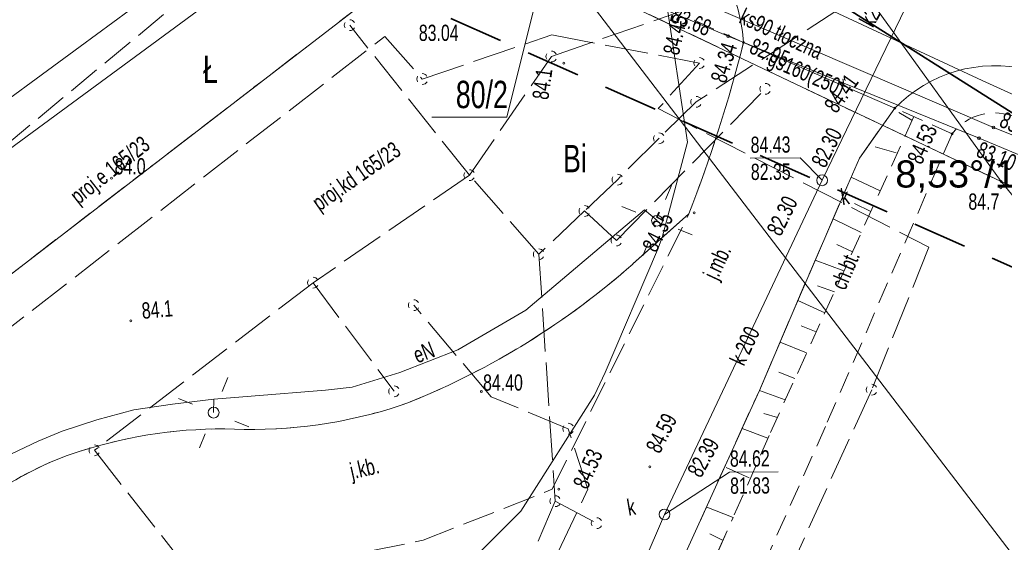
# Model space of a CAD drawing. Header units: metres. Extents: x -1013 to 1491425, y -5789533 to 1032.
# Tile 18 of 66: x -88 to -42, y 28 to 52. Entities that reach past the tile are written whole.
import ezdxf
from ezdxf.xclip import XClip

# ---------------------------------------------------------------- set-up
doc = ezdxf.new("R2010")
doc.units = ezdxf.units.M
doc.header["$MEASUREMENT"] = 0
doc.header["$XCLIPFRAME"] = 0
for name, pattern in [('2_BUBZ02', [1.75, 1.25, -0.5]), ('2_KTCR02', [1.5, 1, -0.5]), ('2_KTJZ01', [2, 1.5, -0.5]), ('3_SUPE_P_01', [2.5, 2, -0.5]), ('3_SUPK_P_01', [2.5, 2, -0.5]), ('GUK', [2, 1.5, -0.5]), ('GUZ', [1, 0.5, -0.5]), ('Przerywana długa', [3.9, 2.5, -1.4])]:
    doc.linetypes.add(name, pattern=pattern)
doc.layers.add('700-L Mapa 1_500 dwg', color=7, linetype='Continuous')
doc.layers.add('708-L Opisy sytuacji 1_500 do legendy', color=7, linetype='Continuous')
for name, color, linetype, lineweight in [('703-L Płaszczyzny podejścia 2D3', 152, 'Continuous', 30), ('703-L Płaszczyzny podejścia 2D38', 171, 'Continuous', 35), ('708-L Opisy sytuacji 1_500 do legendy1', 7, 'Continuous', 13), ('708-L Opisy sytuacji 1_500 do legendy85', 1, 'Continuous', 25), ('GN.6640.3638.2023_9_BUBZ_D_L_17', 9, 'Continuous', 18), ('GN.6640.3638.2023_9_BUBZ_L_17', 9, 'Continuous', 18), ('GN.6640.3638.2023_9_Dzialki7', 9, 'Continuous', 18), ('GN.6640.3638.2023_9_Kontury90', 9, 'Continuous', 18), ('GN.6640.3638.2023_9_KTCR_D_L_17', 9, 'Continuous', 18), ('GN.6640.3638.2023_9_KTCR_E_T_17', 9, 'Continuous', 18), ('GN.6640.3638.2023_9_KTCR_L_17', 9, 'Continuous', 18), ('GN.6640.3638.2023_9_KTJZ_D_L_07', 9, 'Continuous', 18), ('GN.6640.3638.2023_9_KTJZ_E_T_07', 9, 'Continuous', 18), ('GN.6640.3638.2023_9_KTJZ_L_07', 9, 'Continuous', 18), ('GN.6640.3638.2023_9_KTKR_D_L_07', 9, 'Continuous', 18), ('GN.6640.3638.2023_9_KTKR_L_07', 9, 'Continuous', 18), ('GN.6640.3638.2023_9_Numery_dzialek7', 9, 'Continuous', 18), ('GN.6640.3638.2023_9_Numery_uzytkow7', 9, 'Continuous', 18), ('GN.6640.3638.2023_9_Punkty7', 9, 'Continuous', 18), ('GN.6640.3638.2023_9_RTPW_T_07', 9, 'Continuous', 18), ('GN.6640.3638.2023_9_RTPW_T_17', 9, 'Continuous', 18), ('GN.6640.3638.2023_9_SUOG_L_052', 9, 'Continuous', 18), ('GN.6640.3638.2023_9_SUOW_L_05', 9, 'Continuous', 18), ('GN.6640.3638.2023_9_SUPE_D_L_31', 9, 'Continuous', 18), ('GN.6640.3638.2023_9_SUPE_E_T_31', 9, 'Continuous', 18), ('GN.6640.3638.2023_9_SUPG_E_T_27', 9, 'Continuous', 18), ('GN.6640.3638.2023_9_SUPG_L_252', 9, 'Continuous', 18), ('GN.6640.3638.2023_9_SUPK_D_L_434', 9, 'Continuous', 18), ('GN.6640.3638.2023_9_SUPK_E_T_434', 9, 'Continuous', 18), ('GN.6640.3638.2023_9_SUPK_L_434', 9, 'Continuous', 18), ('GN.6640.3638.2023_9_SUPM_T_07', 9, 'Continuous', 18), ('GN.6640.3638.2023_9_SUPP_E_T_21', 9, 'Continuous', 18), ('GN.6640.3638.2023_9_SUPP_E_T_434', 9, 'Continuous', 18), ('GN.6640.3638.2023_9_SUPP_L_21', 9, 'Continuous', 18), ('GN.6640.3638.2023_9_SUPP_L_434', 9, 'Continuous', 18), ('GN.6640.3638.2023_9_SUPS_T_434', 9, 'Continuous', 18), ('GN.6640.3638.2023_9_SUPW_D_L_05', 9, 'Continuous', 18), ('GN.6640.3638.2023_9_SUPW_L_05', 9, 'Continuous', 18), ('GN.6640.3638.2023_9_SUSM_D_T_07', 9, 'Continuous', 18), ('GN.6640.3638.2023_9_SUSM_D_T_37', 9, 'Continuous', 18), ('GN.6640.3638.2023_9_SUTG_T_052', 9, 'Continuous', 18), ('GN.6640.3638.2023_9_SUTK_T_034', 9, 'Continuous', 18), ('GN.6640.3638.2023_9_SUTT_T_030', 9, 'Continuous', 18), ('GN.6640.3638.2023_9_SUTW_T_05', 9, 'Continuous', 18), ('GN.6640.3638.2023_9_SUUK_D_T_234', 9, 'Continuous', 18), ('GN.6640.3638.2023_9_SUUK_E_T_934', 9, 'Continuous', 18), ('GN.6640.3638.2023_9_Uzytki7', 9, 'Continuous', 18)]:
    doc.layers.add(name, color=color, linetype=linetype, lineweight=lineweight)
doc.styles.add('STYL_AUTOMATYCZNY_1', font='arial.ttf', dxfattribs={"width": 0.7})
doc.styles.add('STYL_AUTOMATYCZNY_2', font='arial.ttf')
doc.dimstyles.new('STYL_AUTOMATYCZNY__4', dxfattribs={"dimtxt": 1.25, "dimasz": 0.917874, "dimexe": 0.18, "dimexo": 0.04, "dimgap": 0, "dimtad": 1, "dimtih": 1, "dimtoh": 1, "dimzin": 0, "dimdsep": 46, "dimtxsty": 'STYL_AUTOMATYCZNY_2', "dimblk": 'ARROWHEAD_8', "dimblk1": 'ARROWHEAD_8', "dimblk2": 'ARROWHEAD_8', "dimcen": 0.09, "dimclrd": 7, "dimclre": 7, "dimclrt": 1, "dimazin": 0, "dimtfac": 1, "dimtdec": 4, "dimtmove": 2, "dimatfit": 3, "dimfxl": 1, "dimtolj": 1, "dimtzin": 0, "dimarcsym": 0})

# ---------------------------------------------------------------- blocks, each defined once
blk = doc.blocks.new('Rysunek_1_9', base_point=(-7447251.91, -5789835.327))
at = {"layer": 'GN.6640.3638.2023_9_BUBZ_D_L_17', "color": 9, "linetype": 'Continuous', "lineweight": 18}
for p, q in [((-53.943, 31.05), (-55.009, 31.534)), ((-54.683, 29.226), (-55.895, 29.701)), ((-55.176, 28.18), (-55.751, 28.476))]:
    blk.add_line(p, q, dxfattribs=at)
at = {"layer": 'GN.6640.3638.2023_9_BUBZ_D_L_17', "color": 9, "linetype": '2_BUBZ02', "lineweight": 18}
blk.add_line((-71.816, -9.321), (-54.683, 29.226), dxfattribs=at)
at = {"layer": 'GN.6640.3638.2023_9_BUBZ_L_17', "color": 9, "linetype": 'Continuous', "lineweight": 18}
for p, q in [((-46.451, 47.546), (-47.044, 47.901)), ((-47.171, 46.04), (-48.133, 46.324)), ((-47.899, 44.295), (-49.243, 44.926)), ((-48.342, 43.332), (-49.085, 43.707)), ((-48.775, 42.369), (-50.08, 43)), ((-49.179, 41.476), (-49.911, 41.821)), ((-49.583, 40.603), (-50.896, 41.094)), ((-50.016, 39.63), (-50.798, 39.914)), ((-50.459, 38.657), (-51.703, 39.238)), ((-50.853, 37.784), (-51.555, 38.059)), ((-50.873, 37.794), (-50.853, 37.784)), ((-51.296, 36.811), (-52.52, 37.302)), ((-51.838, 35.627), (-52.57, 35.921)), ((-52.281, 34.643), (-53.474, 35.085)), ((-52.645, 33.841), (-53.267, 34.026)), ((-53.079, 32.888), (-54.272, 33.329))]:
    blk.add_line(p, q, dxfattribs=at)
at = {"layer": 'GN.6640.3638.2023_9_Dzialki7', "color": 9, "linetype": 'Continuous', "lineweight": 18}
for p, q in [((-42.33, 44.713), (-56.71, 64.663)), ((-242.47, -78.347), (-67.27, 56.363)), ((-62.15, 54.133), (-42.33, 44.713)), ((-62.15, 54.133), (-30.9, 13.243)), ((-42.33, 44.713), (161.19, -43.067)), ((-42.33, 44.713), (-30.66, 30.293))]:
    blk.add_line(p, q, dxfattribs=at)
at = {"layer": 'GN.6640.3638.2023_9_Kontury90', "color": 9, "linetype": 'GUK', "lineweight": 18}
for p, q in [((-242.47, -78.347), (-67.27, 56.363)), ((-62.15, 54.133), (-42.33, 44.713)), ((-42.33, 44.713), (102.61, -17.787))]:
    blk.add_line(p, q, dxfattribs=at)
at = {"layer": 'GN.6640.3638.2023_9_KTCR_D_L_17', "color": 9, "linetype": '2_KTCR02', "lineweight": 18}
for p, q in [((-44.59, 46.923), (-50.422, 33.426)), ((-50.422, 33.426), (-61.961, 7.553)), ((-71.816, -9.321), (-54.683, 29.226))]:
    blk.add_line(p, q, dxfattribs=at)
at = {"layer": 'GN.6640.3638.2023_9_KTCR_L_17', "color": 9, "linetype": '2_KTCR02', "lineweight": 18}
for p, q in [((-54.2, 51.133), (-56.66, 52.233)), ((-46.35, 47.71), (-53.02, 33.008)), ((-44.59, 46.923), (-47.23, 48.103)), ((-53.02, 33.008), (-54.683, 29.226))]:
    blk.add_line(p, q, dxfattribs=at)
blk.add_arc((-42.637, 45.416), 2.466, 65.6334, 142.3482, dxfattribs=at)
at = {"layer": 'GN.6640.3638.2023_9_KTJZ_D_L_07', "color": 9, "linetype": 'Continuous', "lineweight": 18}
blk.add_line((-47.23, 48.103), (-54.2, 51.133), dxfattribs=at)
at = {"layer": 'GN.6640.3638.2023_9_KTJZ_D_L_07', "color": 9, "linetype": '2_KTJZ01', "lineweight": 18}
for p, q in [((-48.859, 45.798), (-47.23, 48.103)), ((-49.401, 44.565), (-48.859, 45.798)), ((-51.969, 38.616), (-49.401, 44.565)), ((-63.03, 30.523), (-56.722, 43.223)), ((-56.722, 43.223), (-59.306, 40.915)), ((-53.474, 35.085), (-51.969, 38.616)), ((-59.51, 21.768), (-53.474, 35.085))]:
    blk.add_line(p, q, dxfattribs=at)
for centre, radius, start, end in [((-123.41, 68.843), 71.441, 338.98437, 345.64659), ((-83.044, 67.73), 35.813, 292.1138, 311.5159), ((-76.843, 54.836), 21.552, 268.9894, 289.7468), ((-78.197, 11.798), 21.512, 87.4069, 106.3655), ((-80.314, 18.214), 14.761, 105.4968, 141.7912)]:
    blk.add_arc(centre, radius, start, end, dxfattribs=at)
at = {"layer": 'GN.6640.3638.2023_9_KTJZ_L_07', "color": 9, "linetype": '2_KTJZ01', "lineweight": 18}
for p, q in [((-117.53, 22.123), (-73.08, 58.923)), ((-68.97, 28.173), (-63.03, 30.523)), ((-73.26, 27.293), (-68.97, 28.173))]:
    blk.add_line(p, q, dxfattribs=at)
at = {"layer": 'GN.6640.3638.2023_9_KTKR_D_L_07', "color": 9, "linetype": 'Continuous', "lineweight": 18}
for p, q in [((-48.859, 45.798), (-47.23, 48.103)), ((-48.473, 46.341), (-48.859, 45.798)), ((-48.859, 45.798), (-49.401, 44.565)), ((-49.401, 44.565), (-51.969, 38.616)), ((-56.722, 43.223), (-59.306, 40.915)), ((-51.969, 38.616), (-53.474, 35.085)), ((-53.474, 35.085), (-54.4, 33.038)), ((-54.272, 33.329), (-59.51, 21.768))]:
    blk.add_line(p, q, dxfattribs=at)
for centre, radius, start, end in [((-123.41, 68.843), 71.441, 338.98437, 345.64659), ((-83.044, 67.73), 35.813, 292.1138, 311.5159), ((-76.843, 54.836), 21.552, 268.9894, 289.7468), ((-78.197, 11.798), 21.512, 87.4069, 106.3655), ((-80.314, 18.214), 14.761, 105.4968, 141.7912)]:
    blk.add_arc(centre, radius, start, end, dxfattribs=at)
at = {"layer": 'GN.6640.3638.2023_9_KTKR_L_07', "color": 9, "linetype": 'Continuous', "lineweight": 18}
for centre, radius, start, end in [((-62.588, 50.493), 8.412, 4.3606, 59.1164), ((-42.625, 43.656), 6.402, 76.2158, 135.9957)]:
    blk.add_arc(centre, radius, start, end, dxfattribs=at)
at = {"layer": 'GN.6640.3638.2023_9_Numery_dzialek7', "color": 9, "linetype": 'Continuous', "lineweight": 18}
for p in [(-63.24, 55.213), (-68.575, 47.683)]:
    blk.add_line(p, (-65.11, 47.683), dxfattribs=at)
at = {"layer": 'GN.6640.3638.2023_9_Punkty7', "color": 9, "linetype": 'Continuous', "lineweight": 18}
blk.add_circle((-42.33, 44.713), 0.045, dxfattribs=at)
at = {"layer": 'GN.6640.3638.2023_9_RTPW_T_07', "color": 9, "linetype": 'Continuous', "lineweight": 18}
blk.add_circle((-42.35, 44.423), 0.045, dxfattribs=at)
at = {"layer": 'GN.6640.3638.2023_9_RTPW_T_17', "color": 9, "linetype": 'Continuous', "lineweight": 18}
for centre in [(-54.2, 51.133), (-62.49, 50.173), (-47.23, 48.103), (-44.59, 46.923), (-83.33, 44.873), (-56.474, 43.27), (-82.45, 38.293), (-66.29, 35.033), (-58.522, 31.565), (-62.711, 30.524)]:
    blk.add_circle(centre, 0.045, dxfattribs=at)
at = {"layer": 'GN.6640.3638.2023_9_SUOG_L_052', "color": 9, "linetype": 'Continuous', "lineweight": 18}
blk.add_line((-42.68, 47.213), (-55.35, 52.653), dxfattribs=at)
at = {"layer": 'GN.6640.3638.2023_9_SUOW_L_05', "color": 9, "linetype": 'Continuous', "lineweight": 18}
blk.add_line((-54.91, 51.423), (-43.35, 46.723), dxfattribs=at)
at = {"layer": 'GN.6640.3638.2023_9_SUPE_D_L_31', "color": 9, "linetype": 'Continuous', "lineweight": 18}
for p, q in [((-57.823, 53.406), (-56.785, 46.533)), ((-56.785, 46.533), (-57.954, 42.134)), ((-58.773, 43.409), (-64.241, 38.78)), ((-58.19, 42.913), (-58.773, 43.409)), ((-57.954, 42.134), (-58.17, 41.573)), ((-58.17, 41.573), (-60.581, 35.905)), ((-64.241, 38.78), (-67.379, 36.957)), ((-67.379, 36.957), (-70.041, 35.909)), ((-70.041, 35.909), (-72.247, 35.233)), ((-60.581, 35.905), (-61.073, 34.862)), ((-73.466, 35.094), (-76.894, 34.82)), ((-72.247, 35.233), (-73.466, 35.094)), ((-80.522, 34.455), (-78.613, 34.678)), ((-78.613, 34.678), (-78.629, 34.058)), ((-76.894, 34.82), (-78.613, 34.678)), ((-61.073, 34.862), (-64.476, 29.517)), ((-84.017, 33.73), (-82.3, 34.192)), ((-82.3, 34.192), (-80.522, 34.455)), ((-85.614, 33.199), (-84.017, 33.73)), ((-86.72, 32.741), (-85.614, 33.199)), ((-88.584, 31.858), (-86.72, 32.741)), ((-64.476, 29.517), (-71.179, 22.799))]:
    blk.add_line(p, q, dxfattribs=at)
at = {"layer": 'GN.6640.3638.2023_9_SUPG_L_252', "color": 9, "linetype": 'Continuous', "lineweight": 18}
for p, q in [((-42.68, 47.213), (-55.35, 52.653)), ((-36.73, 44.833), (-42.68, 47.213))]:
    blk.add_line(p, q, dxfattribs=at)
at = {"layer": 'GN.6640.3638.2023_9_SUPK_D_L_434', "color": 9, "linetype": 'Continuous', "lineweight": 18}
for p, q in [((-50.582, 44.776), (-45.397, 55.524)), ((-57.844, 29.364), (-50.582, 44.776)), ((-64.812, 13.333), (-57.844, 29.364))]:
    blk.add_line(p, q, dxfattribs=at)
at = {"layer": 'GN.6640.3638.2023_9_SUPK_L_434', "color": 9, "linetype": 'Continuous', "lineweight": 18}
for p, q in [((-43.21, 49.383), (-56.84, 55.733)), ((-82.52, 52.603), (-104.32, 36.653)), ((-30.35, 43.533), (-43.21, 49.383))]:
    blk.add_line(p, q, dxfattribs=at)
at = {"layer": 'GN.6640.3638.2023_9_SUPM_T_07', "color": 9, "linetype": 'Continuous', "lineweight": 18}
for centre, start, end in [((-56.24, 50.183), 30.0857, 90.1805), ((-56.24, 50.183), 149.4064, 210.4809), ((-56.24, 50.183), 269.3333, 330.3412), ((-69.01, 49.443), 149.4064, 210.4809), ((-69.01, 49.443), 30.0857, 90.1805), ((-69.01, 49.443), 269.3333, 330.3412), ((-69.4, 39.013), 149.4064, 210.4809), ((-69.4, 39.013), 30.0857, 90.1805), ((-69.4, 39.013), 269.3333, 330.3412), ((-48.296, 35.116), 149.4064, 210.4809), ((-48.297, 35.116), 269.3333, 330.3412), ((-48.296, 35.116), 30.0857, 90.1805), ((-62.279, 33.318), 149.4064, 210.4809), ((-62.28, 33.318), 269.3333, 330.3412), ((-62.279, 33.318), 30.0857, 90.1805)]:
    blk.add_arc(centre, 0.25, start, end, dxfattribs=at)
at = {"layer": 'GN.6640.3638.2023_9_SUPP_L_21', "color": 9, "linetype": '3_SUPE_P_01', "lineweight": 18}
for p, q in [((-92.91, 34.173), (-70.74, 51.413)), ((-70.74, 51.413), (-69.01, 49.443)), ((-69.01, 49.443), (-63.037, 51.477)), ((-63.037, 51.477), (-56.241, 50.181)), ((-56.241, 50.181), (-58.136, 48.079)), ((-58.136, 48.079), (-45.66, 41.693)), ((-45.66, 41.693), (-48.296, 35.116)), ((-65.83, 34.793), (-69.4, 39.013)), ((-48.296, 35.116), (-56.799, 16.412)), ((-62.28, 33.313), (-65.83, 34.793)), ((-61.38, 30.523), (-62.28, 33.313)), ((-65.975, 20.869), (-61.38, 30.523))]:
    blk.add_line(p, q, dxfattribs=at)
at = {"layer": 'GN.6640.3638.2023_9_SUPP_L_434', "color": 9, "linetype": '3_SUPK_P_01', "lineweight": 18}
for p, q in [((-45.397, 55.524), (-56.386, 48.395)), ((-63.06, 50.483), (-54.21, 53.576)), ((-66.84, 45.013), (-72.356, 51.927)), ((-66.84, 45.013), (-63.06, 50.483)), ((-60.062, 41.998), (-53.2, 48.996)), ((-56.386, 48.395), (-58.1, 46.713)), ((-58.1, 46.713), (-60.01, 44.803)), ((-66.84, 45.013), (-74.047, 40.052)), ((-63.64, 41.363), (-66.84, 45.013)), ((-60.01, 44.803), (-61.531, 43.36)), ((-61.531, 43.36), (-63.64, 41.363)), ((-61.531, 43.36), (-60.062, 41.998)), ((-63.64, 41.363), (-62.88, 29.973)), ((-74.047, 40.052), (-84.12, 32.323)), ((-74.047, 40.052), (-70.31, 35.043)), ((-84.12, 32.323), (-80.387, 27.564)), ((-62.88, 29.973), (-68.33, 17.293)), ((-62.88, 29.973), (-60.97, 28.96))]:
    blk.add_line(p, q, dxfattribs=at)
at = {"layer": 'GN.6640.3638.2023_9_SUPS_T_434', "color": 9, "linetype": 'Continuous', "lineweight": 18}
for centre, start, end in [((-72.356, 51.927), 149.4064, 210.4809), ((-72.356, 51.927), 269.3333, 330.3412), ((-72.356, 51.927), 30.0857, 90.1805), ((-63.06, 50.483), 149.4064, 210.4809), ((-63.06, 50.483), 30.0857, 90.1805), ((-63.06, 50.483), 269.3333, 330.3412), ((-53.2, 48.996), 149.4064, 210.4809), ((-53.2, 48.996), 30.0857, 90.1805), ((-56.386, 48.395), 30.0857, 90.1805), ((-53.2, 48.996), 269.3333, 330.3412), ((-56.386, 48.395), 149.4064, 210.4809), ((-56.386, 48.395), 269.3333, 330.3412), ((-58.1, 46.713), 149.4064, 210.4809), ((-58.1, 46.713), 30.0857, 90.1805), ((-58.1, 46.713), 269.3333, 330.3412), ((-66.84, 45.013), 149.4064, 210.4809), ((-66.84, 45.013), 30.0857, 90.1805), ((-60.01, 44.803), 149.4064, 210.4809), ((-60.01, 44.803), 30.0857, 90.1805), ((-66.84, 45.013), 269.3333, 330.3412), ((-60.01, 44.803), 269.3333, 330.3412), ((-61.531, 43.36), 30.0857, 90.1805), ((-61.531, 43.36), 149.4064, 210.4809), ((-61.531, 43.36), 269.3333, 330.3412), ((-60.062, 41.998), 30.0857, 90.1805), ((-60.062, 41.998), 149.4064, 210.4809), ((-60.062, 41.998), 269.3333, 330.3412), ((-63.64, 41.363), 149.4064, 210.4809), ((-63.64, 41.363), 30.0857, 90.1805), ((-63.64, 41.363), 269.3333, 330.3412), ((-74.046, 40.052), 149.4064, 210.4809), ((-74.047, 40.052), 30.0857, 90.1805), ((-74.047, 40.052), 269.3333, 330.3412), ((-70.31, 35.043), 149.4064, 210.4809), ((-70.31, 35.043), 30.0857, 90.1805), ((-70.31, 35.043), 269.3333, 330.3412), ((-84.12, 32.323), 149.4064, 210.4809), ((-84.12, 32.323), 30.0857, 90.1805), ((-84.12, 32.323), 269.3333, 330.3412), ((-62.88, 29.973), 149.4064, 210.4809), ((-62.88, 29.973), 30.0857, 90.1805), ((-62.88, 29.973), 269.3333, 330.3412), ((-60.97, 28.96), 149.4064, 210.4809), ((-60.97, 28.96), 30.0857, 90.1805), ((-60.97, 28.96), 269.3333, 330.3412)]:
    blk.add_arc(centre, 0.25, start, end, dxfattribs=at)
at = {"layer": 'GN.6640.3638.2023_9_SUPW_D_L_05', "color": 9, "linetype": 'Continuous', "lineweight": 18}
blk.add_line((-70.22, 59.323), (-92.274, 43.103), dxfattribs=at)
at = {"layer": 'GN.6640.3638.2023_9_SUPW_L_05', "color": 9, "linetype": 'Continuous', "lineweight": 18}
for p, q in [((-54.91, 51.423), (-61.42, 54.173)), ((-43.35, 46.723), (-54.91, 51.423)), ((-40.981, 45.719), (-43.35, 46.723))]:
    blk.add_line(p, q, dxfattribs=at)
at = {"layer": 'GN.6640.3638.2023_9_SUSM_D_T_07', "color": 9, "linetype": 'Continuous', "lineweight": 18}
for p, q in [((-57.795, 43.886), (-57.531, 44.534)), ((-59.163, 43.308), (-59.811, 43.571)), ((-57.217, 42.518), (-56.568, 42.254)), ((-58.585, 41.94), (-58.848, 41.291)), ((-78.234, 35.031), (-77.971, 35.68)), ((-79.602, 34.453), (-80.251, 34.716)), ((-77.656, 33.663), (-77.008, 33.4)), ((-79.024, 33.085), (-79.287, 32.437))]:
    blk.add_line(p, q, dxfattribs=at)
at = {"layer": 'GN.6640.3638.2023_9_SUSM_D_T_37', "color": 9, "linetype": 'Continuous', "lineweight": 18}
for centre in [(-58.19, 42.913), (-78.629, 34.058)]:
    blk.add_circle(centre, 0.25, dxfattribs=at)
at = {"layer": 'GN.6640.3638.2023_9_SUTG_T_052', "color": 9, "linetype": 'Continuous', "lineweight": 18}
blk.add_circle((-42.68, 47.213), 0.0625, dxfattribs=at)
at = {"layer": 'GN.6640.3638.2023_9_SUTK_T_034', "color": 9, "linetype": 'Continuous', "lineweight": 18}
for p, q in [((-53.902, 45.789), (-51.595, 45.805)), ((-50.582, 44.776), (-51.595, 45.805)), ((-57.844, 29.364), (-54.858, 31.315)), ((-54.858, 31.315), (-52.605, 31.331))]:
    blk.add_line(p, q, dxfattribs=at)
at = {"layer": 'GN.6640.3638.2023_9_SUTW_T_05', "color": 9, "linetype": 'Continuous', "lineweight": 18}
for centre in [(-54.91, 51.423), (-43.35, 46.723)]:
    blk.add_circle(centre, 0.0625, dxfattribs=at)
at = {"layer": 'GN.6640.3638.2023_9_SUUK_D_T_234', "color": 9, "linetype": 'Continuous', "lineweight": 18}
for centre in [(-50.582, 44.776), (-57.844, 29.364)]:
    blk.add_circle(centre, 0.25, dxfattribs=at)
at = {"layer": 'GN.6640.3638.2023_9_Uzytki7', "color": 9, "linetype": 'GUZ', "lineweight": 18}
for p, q in [((-242.47, -78.347), (-67.27, 56.363)), ((-62.15, 54.133), (-42.33, 44.713)), ((-42.33, 44.713), (102.61, -17.787))]:
    blk.add_line(p, q, dxfattribs=at)
at = {"layer": 'GN.6640.3638.2023_9_KTCR_E_T_17', "color": 9, "linetype": 'Continuous', "lineweight": 18, "insert": (-49.857, 39.804), "char_height": 0.75, "attachment_point": 4, "rotation": 67.2031, "style": 'STYL_AUTOMATYCZNY_1'}
blk.add_mtext('\\A1;{\\pql;\\fArial|b0|i0|c238|p0;\\W0.700000;ch.bt.}', dxfattribs=at)
at = {"layer": 'GN.6640.3638.2023_9_KTJZ_E_T_07', "color": 9, "linetype": 'Continuous', "lineweight": 18, "char_height": 0.75, "style": 'STYL_AUTOMATYCZNY_1'}
for s, insert, attachment_point, rotation in [('\\A1;{\\pql;\\fArial|b0|i0|c238|p0;\\W0.700000;j.mb.}', (-55.652, 40.234), 4, 65.061), ('\\A1;{\\pql;\\fArial|b0|i0|c238|p0;\\W0.700000;j.kb.}', (-72.196, 30.76), 7, 12.762)]:
    blk.add_mtext(s, dxfattribs=dict(at, insert=insert, attachment_point=attachment_point, rotation=rotation))
at = {"layer": 'GN.6640.3638.2023_9_Numery_dzialek7', "color": 9, "linetype": 'Continuous', "lineweight": 18, "insert": (-67.464, 49.363), "char_height": 1.26, "attachment_point": 1, "style": 'STYL_AUTOMATYCZNY_1'}
blk.add_mtext('\\A1;{\\pql;\\fArial|b0|i0|c238|p0;\\W0.700000;80/2}', dxfattribs=at)
at = {"layer": 'GN.6640.3638.2023_9_Numery_uzytkow7', "color": 9, "linetype": 'Continuous', "lineweight": 18, "char_height": 1.26, "attachment_point": 1, "style": 'STYL_AUTOMATYCZNY_1'}
for s, insert in [('\\A1;{\\pql;\\fArial|b0|i0|c238|p0;\\W0.700000;Ł}', (-79.122, 50.521)), ('\\A1;{\\pql;\\fArial|b0|i0|c238|p0;\\W0.700000;Bi}', (-62.522, 46.406))]:
    blk.add_mtext(s, dxfattribs=dict(at, insert=insert))
at = {"layer": 'GN.6640.3638.2023_9_RTPW_T_07', "color": 9, "linetype": 'Continuous', "lineweight": 18, "insert": (-43.84, 44.17), "char_height": 0.75, "attachment_point": 1, "style": 'STYL_AUTOMATYCZNY_1'}
blk.add_mtext('\\A1;{\\pql;\\fArial|b0|i0|c238|p0;\\W0.700000;84.7}', dxfattribs=at)
at = {"layer": 'GN.6640.3638.2023_9_RTPW_T_17', "color": 9, "linetype": 'Continuous', "lineweight": 18, "char_height": 0.75, "style": 'STYL_AUTOMATYCZNY_1'}
for s, insert, attachment_point, rotation in [('\\A1;{\\pql;\\fArial|b0|i0|c238|p0;\\W0.700000;84.45}', (-57.925, 50.675), 1, 77.0875), ('\\A1;{\\pql;\\fArial|b0|i0|c238|p0;\\W0.700000;84.34}', (-55.739, 49.437), 1, 72.9622), ('\\A1;{\\pql;\\fArial|b0|i0|c238|p0;\\W0.700000;84.1}', (-63.194, 48.459), 7, 82.1345), ('\\A1;{\\pql;\\fArial|b0|i0|c238|p0;\\W0.700000;84.41}', (-49.918, 47.813), 7, 54.4623), ('\\A1;{\\pql;\\fArial|b0|i0|c238|p0;\\W0.700000;84.53}', (-46.684, 45.765), 1, 65.9913), ('\\A1;{\\pql;\\fArial|b0|i0|c238|p0;\\W0.700000;84.35}', (-58.904, 41.733), 1, 63.8381), ('\\A1;{\\pql;\\fArial|b0|i0|c238|p0;\\W0.700000;84.1}', (-81.906, 38.371), 7, 5.0398), ('\\A1;{\\pql;\\fArial|b0|i0|c238|p0;\\W0.700000;84.59}', (-58.398, 32.292), 4, 63.268), ('\\A1;{\\pql;\\fArial|b0|i0|c238|p0;\\W0.700000;84.53}', (-62.091, 30.774), 1, 66.7326)]:
    blk.add_mtext(s, dxfattribs=dict(at, insert=insert, attachment_point=attachment_point, rotation=rotation))
at = {"layer": 'GN.6640.3638.2023_9_RTPW_T_17', "color": 9, "linetype": 'Continuous', "lineweight": 18, "char_height": 0.75, "attachment_point": 7, "style": 'STYL_AUTOMATYCZNY_1'}
for s, insert in [('\\A1;{\\pql;\\fArial|b0|i0|c238|p0;\\W0.700000;84.0}', (-83.192, 45.036)), ('\\A1;{\\pql;\\fArial|b0|i0|c238|p0;\\W0.700000;84.40}', (-66.21, 35.063))]:
    blk.add_mtext(s, dxfattribs=dict(at, insert=insert))
at = {"layer": 'GN.6640.3638.2023_9_SUPE_E_T_31', "color": 9, "linetype": 'Continuous', "lineweight": 18, "insert": (-69.374, 36.667), "char_height": 0.75, "attachment_point": 4, "rotation": 21.4983, "style": 'STYL_AUTOMATYCZNY_1'}
blk.add_mtext('\\A1;{\\pql;\\fArial|b0|i0|c238|p0;\\W0.700000;eN }', dxfattribs=at)
at = {"layer": 'GN.6640.3638.2023_9_SUPG_E_T_27', "color": 9, "linetype": 'Continuous', "lineweight": 18, "insert": (-53.236, 49.895), "char_height": 0.75, "attachment_point": 7, "rotation": 336.7632, "style": 'STYL_AUTOMATYCZNY_1'}
blk.add_mtext('\\A1;{\\pql;\\fArial|b0|i0|c238|p0;\\W0.700000;gs160(250)}', dxfattribs=at)
at = {"layer": 'GN.6640.3638.2023_9_SUPK_E_T_434', "color": 9, "linetype": 'Continuous', "lineweight": 18, "char_height": 0.75, "style": 'STYL_AUTOMATYCZNY_1'}
for s, insert, attachment_point, rotation in [('\\A1;{\\pql;\\fArial|b0|i0|c238|p0;\\W0.700000;k200}', (-48.233, 51.773), 7, 61.047), ('\\A1;{\\pql;\\fArial|b0|i0|c238|p0;\\W0.700000;ks90 tłoczna}', (-54.308, 52.392), 4, 334.953), ('\\A1;{\\pql;\\fArial|b0|i0|c238|p0;\\W0.700000;k 200}', (-54.52, 36.326), 4, 65.106)]:
    blk.add_mtext(s, dxfattribs=dict(at, insert=insert, attachment_point=attachment_point, rotation=rotation))
at = {"layer": 'GN.6640.3638.2023_9_SUPP_E_T_21', "color": 9, "linetype": 'Continuous', "lineweight": 18, "insert": (-85.024, 43.838), "char_height": 0.75, "attachment_point": 4, "rotation": 38.2041, "style": 'STYL_AUTOMATYCZNY_1'}
blk.add_mtext('\\A1;{\\pql;\\fArial|b0|i0|c238|p0;\\W0.700000;proj.e 165/23}', dxfattribs=at)
at = {"layer": 'GN.6640.3638.2023_9_SUPP_E_T_434', "color": 9, "linetype": 'Continuous', "lineweight": 18, "insert": (-73.898, 43.546), "char_height": 0.75, "attachment_point": 4, "rotation": 34.884, "style": 'STYL_AUTOMATYCZNY_1'}
blk.add_mtext('\\A1;{\\pql;\\fArial|b0|i0|c238|p0;\\W0.700000;proj.kd 165/23}', dxfattribs=at)
at = {"layer": 'GN.6640.3638.2023_9_SUTG_T_052', "color": 9, "linetype": 'Continuous', "lineweight": 18, "char_height": 0.75, "attachment_point": 7, "style": 'STYL_AUTOMATYCZNY_1'}
for s, insert, rotation in [('\\A1;{\\pql;\\fArial|b0|i0|c238|p0;\\W0.700000;83.68}', (-57.6, 52.095), 337.816), ('\\A1;{\\pql;\\fArial|b0|i0|c238|p0;\\W0.700000;83.76}', (-42.47, 47.267), 336.1495)]:
    blk.add_mtext(s, dxfattribs=dict(at, insert=insert, rotation=rotation))
at = {"layer": 'GN.6640.3638.2023_9_SUTK_T_034', "color": 9, "linetype": 'Continuous', "lineweight": 18, "char_height": 0.75, "style": 'STYL_AUTOMATYCZNY_1'}
for s, insert, attachment_point, rotation in [('\\A1;{\\pql;\\fArial|b0|i0|c238|p0;\\W0.700000;84.43}', (-53.879, 46.789), 1, 0.405), ('\\A1;{\\pql;\\fArial|b0|i0|c238|p0;\\W0.700000;82.30}', (-50.431, 45.295), 7, 63.837), ('\\A1;{\\pql;\\fArial|b0|i0|c238|p0;\\W0.700000;82.35}', (-53.87, 45.539), 1, 0.405), ('\\A1;{\\pql;\\fArial|b0|i0|c238|p0;\\W0.700000;82.30}', (-52.825, 42.314), 4, 63.8332), ('\\A1;{\\pql;\\fArial|b0|i0|c238|p0;\\W0.700000;82.39}', (-56.496, 31.187), 4, 61.3532), ('\\A1;{\\pql;\\fArial|b0|i0|c238|p0;\\W0.700000;84.62}', (-54.835, 32.315), 1, 0.4031), ('\\A1;{\\pql;\\fArial|b0|i0|c238|p0;\\W0.700000;81.83}', (-54.826, 31.065), 1, 0.4031)]:
    blk.add_mtext(s, dxfattribs=dict(at, insert=insert, attachment_point=attachment_point, rotation=rotation))
at = {"layer": 'GN.6640.3638.2023_9_SUTT_T_030', "color": 9, "linetype": 'Continuous', "lineweight": 18, "insert": (-69.171, 51.952), "char_height": 0.75, "attachment_point": 1, "style": 'STYL_AUTOMATYCZNY_1'}
blk.add_mtext('\\A1;{\\pql;\\fArial|b0|i0|c238|p0;\\W0.700000;83.04}', dxfattribs=at)
at = {"layer": 'GN.6640.3638.2023_9_SUTW_T_05', "color": 9, "linetype": 'Continuous', "lineweight": 18, "char_height": 0.75, "style": 'STYL_AUTOMATYCZNY_1'}
for s, insert, attachment_point, rotation in [('\\A1;{\\pql;\\fArial|b0|i0|c238|p0;\\W0.700000;82.95}', (-53.847, 51.007), 4, 337.8746), ('\\A1;{\\pql;\\fArial|b0|i0|c238|p0;\\W0.700000;83.10}', (-43.243, 46.589), 1, 337.4375)]:
    blk.add_mtext(s, dxfattribs=dict(at, insert=insert, attachment_point=attachment_point, rotation=rotation))
at = {"layer": 'GN.6640.3638.2023_9_SUUK_E_T_934', "color": 9, "linetype": 'Continuous', "lineweight": 18, "char_height": 0.75, "attachment_point": 4, "rotation": 9.8631, "style": 'STYL_AUTOMATYCZNY_1'}
for insert in [(-49.712, 43.991), (-49.712, 43.991), (-59.562, 29.671)]:
    blk.add_mtext('\\A1;{\\pql;\\fArial|b0|i0|c238|p0;\\W0.700000;k }', dxfattribs=dict(at, insert=insert))
blk = doc.blocks.new('*D19')
at = {"layer": '708-L Opisy sytuacji 1_500 do legendy1', "color": 7, "linetype": 'Continuous', "lineweight": 13}
for p, q in [((-54.056, 9.769), (-54.692, 9.519)), ((-54.056, 9.769), (-53.806, 9.133)), ((-56.012, 4.287), (-56.346, 4.883)), ((-56.012, 4.287), (-55.416, 4.621))]:
    blk.add_line(p, q, dxfattribs=at)
blk.add_arc((-18.286, -6.082), 39.124, 156.1008, 164.6316, dxfattribs=at)
at = {"layer": '708-L Opisy sytuacji 1_500 do legendy85', "color": 1, "lineweight": 25, "insert": (-63.896, 7.107), "char_height": 1.25, "attachment_point": 7, "style": 'STYL_AUTOMATYCZNY_2'}
blk.add_mtext('\\A1;{\\pql;\\fArial|b0|i0|c238|p0;\\W1.000000;8,53°/15%}', dxfattribs=at)
blk = doc.blocks.new('ARROWHEAD_8')
at = {"color": 0, "linetype": 'Continuous', "lineweight": 0}
blk.add_line((0, 0), (-1, 0), dxfattribs=at)
at = {"color": 0, "linetype": 'Continuous', "lineweight": 0, "flags": 128}
blk.add_lwpolyline([(-0.525, 0.525), (0, 0), (-0.525, -0.525)], dxfattribs=at)
blk = doc.blocks.new('*D20')
at = {"layer": '708-L Opisy sytuacji 1_500 do legendy1', "color": 7, "linetype": 'Continuous', "lineweight": 13}
for p, q in [((-37.665, 45.247), (-38.331, 45.094)), ((-37.665, 45.247), (-37.512, 44.581)), ((-40.399, 40.14), (-40.641, 40.779)), ((-40.399, 40.14), (-39.761, 40.382))]:
    blk.add_line(p, q, dxfattribs=at)
blk.add_arc((-4.796, 24.363), 38.943, 147.57, 156.1008, dxfattribs=at)
at = {"layer": '708-L Opisy sytuacji 1_500 do legendy85', "color": 1, "lineweight": 25, "insert": (-47.207, 44.208), "char_height": 1.25, "attachment_point": 7, "style": 'STYL_AUTOMATYCZNY_2'}
blk.add_mtext('\\A1;{\\pql;\\fArial|b0|i0|c238|p0;\\W1.000000;8,53°/15%}', dxfattribs=at)

msp = doc.modelspace()

# ---------------------------------------------------------------- linework, layer by layer
at = {"layer": '703-L Płaszczyzny podejścia 2D3', "color": 152, "linetype": 'Continuous', "lineweight": 30}
msp.add_circle((8.227, 10.355), 1021.659, dxfattribs=at)
at = {"layer": '703-L Płaszczyzny podejścia 2D38', "color": 171, "linetype": 'Continuous', "lineweight": 35}
msp.add_line((-4.796, 24.363), (-336.803, 235.305), dxfattribs=at)
at = {"layer": '703-L Płaszczyzny podejścia 2D38', "color": 171, "linetype": 'Przerywana długa', "lineweight": 35}
msp.add_line((-4.796, 24.363), (-360.443, 181.958), dxfattribs=at)

# ---------------------------------------------------------------- block references
at = {"layer": '700-L Mapa 1_500 dwg', "color": 52, "linetype": 'Continuous', "lineweight": 25}
ref = msp.add_blockref('Rysunek_1_9', (-7447251.91, -5789835.327), dxfattribs=at)
XClip(ref).set_block_clipping_path([(-263.024729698, -194.3328058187), (268.520270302, 207.6028993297)])

# ---------------------------------------------------------------- dimensions: what is measured, and where the dimension line sits
at = {"layer": '708-L Opisy sytuacji 1_500 do legendy', "color": 7, "linetype": 'Continuous', "lineweight": 13}
for base, center, p1, p2, picture, middle in [((-39.127, 42.745), (-4.796, 24.363), (-336.803, 235.305), (-360.443, 181.958), '*D20', (-43.239, 44.833)), ((-55.136, 7.064), (-18.286, -6.082), (-397.573, 98.166), (-373.933, 151.513), '*D19', (-59.928, 7.732))]:
    dim = msp.add_angular_dim_3p(base=base, center=center, p1=p1, p2=p2, text='8,53°/15%', dimstyle='STYL_AUTOMATYCZNY__4', dxfattribs=at)
    dim.commit()
    dim.dimension.update_dxf_attribs({"geometry": picture, "text_midpoint": middle, "dimtype": 165})

doc.saveas('drawing.dxf')
